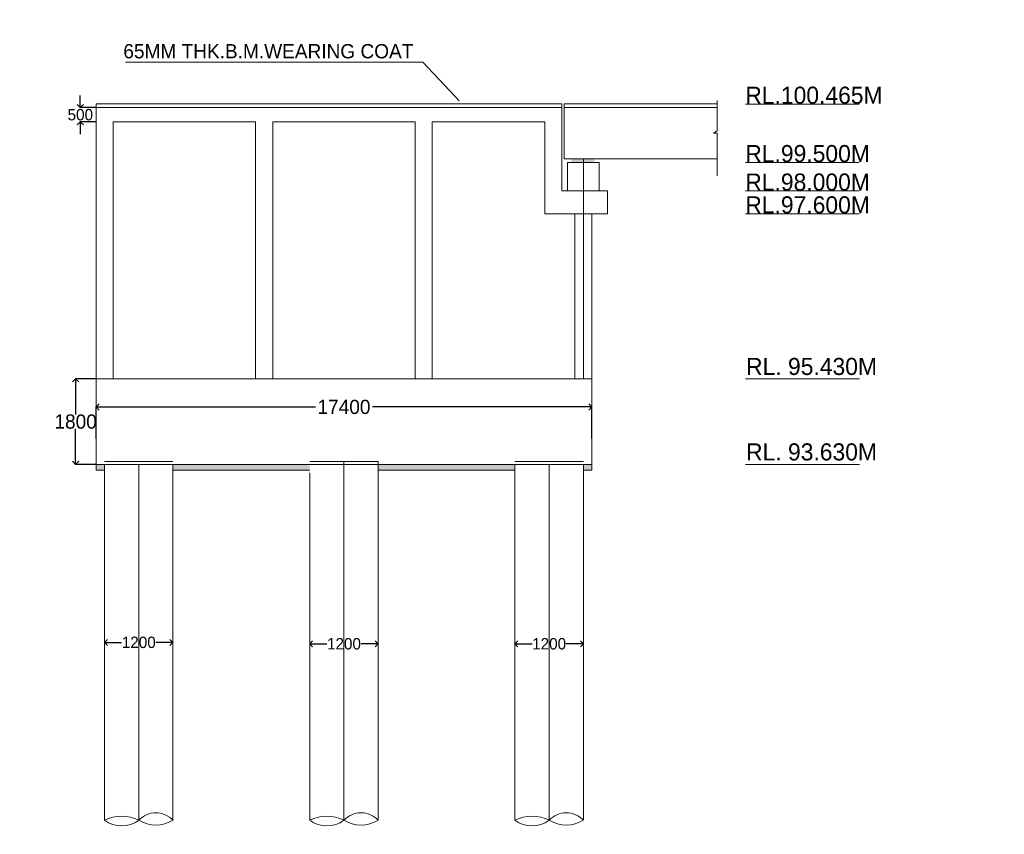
# Model space of a CAD drawing. Header units: millimetres. Extents: x -20950785 to 389010297, y -11535949 to 14056629.
# Tile 166 of 256: x 12031925 to 12066476, y -1250057 to -1221459. Entities that reach past the tile are written whole.
import ezdxf

# ---------------------------------------------------------------- set-up
doc = ezdxf.new("R2010")
doc.units = ezdxf.units.MM
doc.header["$LTSCALE"] = 60
doc.header["$MEASUREMENT"] = 0
doc.layers.add('TEXT', color=7, linetype='Continuous')
doc.styles.add('PDF Arial Bold', font='times.ttf')
doc.dimstyles.get("Standard").update_dxf_attribs({"dimtxt": 400, "dimasz": 215, "dimexe": 0.18, "dimexo": 0.0625, "dimgap": 0.09, "dimtad": 0, "dimtih": 1, "dimtoh": 1, "dimdec": 0, "dimzin": 4, "dimdsep": 46, "dimtxsty": 'Standard', "dimblk": 'OPEN90', "dimcen": 0, "dimadec": 0, "dimazin": 1, "dimtfac": 1, "dimtdec": 0, "dimtix": 1, "dimtofl": 0, "dimtmove": 0, "dimatfit": 3, "dimldrblk": 'OPEN30', "dimfxl": 1, "dimtolj": 1, "dimtzin": 0, "dimarcsym": 0})

# ---------------------------------------------------------------- blocks, each defined once
blk = doc.blocks.new('_Open90')
at = {"color": 0, "linetype": 'ByBlock', "lineweight": -2}
for p, q in [((0, 0), (-1, 0)), ((-0.5, 0.5), (0, 0)), ((0, 0), (-0.5, -0.5))]:
    blk.add_line(p, q, dxfattribs=at)
blk = doc.blocks.new('*D818')
at = {"color": 0, "linetype": 'Continuous', "lineweight": -2, "transparency": 16777216}
for p, q in [((12034604, -1234070), (12033887, -1234070)), ((12033887, -1234285), (12033887, -1235320)), ((12033887, -1236855), (12033887, -1235820)), ((12034604, -1237070), (12033887, -1237070))]:
    blk.add_line(p, q, dxfattribs=at)
at = {"layer": 'Defpoints', "color": 0, "linetype": 'Continuous', "lineweight": 9, "transparency": 16777216}
for p in [(12034604, -1234070), (12033887, -1237070), (12034604, -1237070)]:
    blk.add_point(p, dxfattribs=at)
at = {"color": 0, "linetype": 'Continuous', "lineweight": -2, "transparency": 16777216, "xscale": 215, "yscale": 215, "zscale": 215}
for p, rotation in [((12033887, -1234070), 90), ((12033887, -1237070), 270)]:
    blk.add_blockref('_Open90', p, dxfattribs=dict(at, rotation=rotation))
at = {"color": 0, "linetype": 'Continuous', "lineweight": 9, "transparency": 16777216, "insert": (12033887, -1235570), "char_height": 400, "attachment_point": 5}
blk.add_mtext('\\A1;{\\H1.25x;1800}', dxfattribs=at)
blk = doc.blocks.new('_Open30')
at = {"color": 0, "linetype": 'ByBlock', "lineweight": -2}
for p, q in [((-1, 0.27), (0, 0)), ((0, 0), (-1, -0.27)), ((0, 0), (-1, 0))]:
    blk.add_line(p, q, dxfattribs=at)
blk = doc.blocks.new('*D759')
at = {"color": 0, "linetype": 'Continuous', "lineweight": -2, "transparency": 16777216}
for p, q in [((12034604, -1236164), (12034604, -1235055)), ((12034819, -1235055), (12042303, -1235055)), ((12051789, -1235055), (12044304, -1235055)), ((12052004, -1236164), (12052004, -1235055))]:
    blk.add_line(p, q, dxfattribs=at)
at = {"layer": 'Defpoints', "color": 0, "linetype": 'Continuous', "lineweight": 9, "transparency": 16777216}
for p in [(12052004, -1235055), (12034604, -1236164), (12052004, -1236164)]:
    blk.add_point(p, dxfattribs=at)
at = {"color": 0, "linetype": 'Continuous', "lineweight": -2, "transparency": 16777216, "xscale": 215, "yscale": 215, "zscale": 215, "rotation": 180}
blk.add_blockref('_Open90', (12034604, -1235055), dxfattribs=at)
at = {"color": 0, "linetype": 'Continuous', "lineweight": -2, "transparency": 16777216, "xscale": 215, "yscale": 215, "zscale": 215}
blk.add_blockref('_Open90', (12052004, -1235055), dxfattribs=at)
at = {"color": 0, "linetype": 'Continuous', "lineweight": 9, "transparency": 16777216, "insert": (12043304, -1235055), "char_height": 400, "attachment_point": 5}
blk.add_mtext('\\A1;{\\H1.25x;17400}', dxfattribs=at)
blk = doc.blocks.new('*D822')
at = {"color": 0, "linetype": 'Continuous', "lineweight": -2, "ltscale": 20, "transparency": 16777216}
for p, q in [((12034052, -1224331), (12034052, -1224116)), ((12034604, -1224546), (12034051, -1224546)), ((12034604, -1225046), (12034051, -1225046)), ((12034052, -1225261), (12034052, -1225476))]:
    blk.add_line(p, q, dxfattribs=at)
at = {"layer": 'Defpoints', "color": 0, "linetype": 'Continuous', "lineweight": 9, "ltscale": 20, "transparency": 16777216}
for p in [(12034052, -1224546), (12034604, -1224546), (12034604, -1225046)]:
    blk.add_point(p, dxfattribs=at)
at = {"color": 0, "linetype": 'Continuous', "lineweight": -2, "ltscale": 20, "transparency": 16777216, "xscale": 215, "yscale": 215, "zscale": 215}
for p, rotation in [((12034052, -1224546), 270), ((12034052, -1225046), 90)]:
    blk.add_blockref('_Open90', p, dxfattribs=dict(at, rotation=rotation))
at = {"color": 0, "linetype": 'Continuous', "lineweight": 9, "ltscale": 20, "transparency": 16777216, "insert": (12034052, -1224796), "char_height": 400, "attachment_point": 5}
blk.add_mtext('\\A1;500', dxfattribs=at)
blk = doc.blocks.new('*D828')
at = {"color": 0, "linetype": 'Continuous', "lineweight": -2, "transparency": 16777216}
for p, q in [((12034904, -1243320), (12034904, -1243319)), ((12035119, -1243320), (12035503, -1243320)), ((12037089, -1243320), (12036704, -1243320)), ((12037304, -1243320), (12037304, -1243319))]:
    blk.add_line(p, q, dxfattribs=at)
at = {"layer": 'Defpoints', "color": 0, "linetype": 'Continuous', "lineweight": 9, "transparency": 16777216}
for p in [(12034904, -1243320), (12037304, -1243320), (12037304, -1243320)]:
    blk.add_point(p, dxfattribs=at)
at = {"color": 0, "linetype": 'Continuous', "lineweight": -2, "transparency": 16777216, "xscale": 215, "yscale": 215, "zscale": 215, "rotation": 180}
blk.add_blockref('_Open90', (12034904, -1243320), dxfattribs=at)
at = {"color": 0, "linetype": 'Continuous', "lineweight": -2, "transparency": 16777216, "xscale": 215, "yscale": 215, "zscale": 215}
blk.add_blockref('_Open90', (12037304, -1243320), dxfattribs=at)
at = {"color": 0, "linetype": 'Continuous', "lineweight": 9, "transparency": 16777216, "insert": (12036104, -1243320), "char_height": 400, "attachment_point": 5}
blk.add_mtext('\\A1;1200', dxfattribs=at)
blk = doc.blocks.new('*D792')
at = {"color": 0, "linetype": 'Continuous', "lineweight": -2, "transparency": 16777216}
for p, q in [((12042104, -1243370), (12042104, -1243369)), ((12042304, -1243370), (12042703, -1243370)), ((12044304, -1243370), (12043904, -1243370)), ((12044504, -1243370), (12044504, -1243369))]:
    blk.add_line(p, q, dxfattribs=at)
at = {"layer": 'Defpoints', "color": 0, "linetype": 'Continuous', "lineweight": 9, "transparency": 16777216}
for p in [(12042104, -1243370), (12044504, -1243370), (12044504, -1243370)]:
    blk.add_point(p, dxfattribs=at)
at = {"color": 0, "linetype": 'Continuous', "lineweight": -2, "transparency": 16777216, "xscale": 200, "yscale": 200, "zscale": 200, "rotation": 180}
blk.add_blockref('_Open90', (12042104, -1243370), dxfattribs=at)
at = {"color": 0, "linetype": 'Continuous', "lineweight": -2, "transparency": 16777216, "xscale": 200, "yscale": 200, "zscale": 200}
blk.add_blockref('_Open90', (12044504, -1243370), dxfattribs=at)
at = {"color": 0, "linetype": 'Continuous', "lineweight": 9, "transparency": 16777216, "insert": (12043304, -1243370), "char_height": 400, "attachment_point": 5}
blk.add_mtext('\\A1;1200', dxfattribs=at)
blk = doc.blocks.new('*D793')
at = {"color": 0, "linetype": 'Continuous', "lineweight": -2, "transparency": 16777216}
for p, q in [((12049304, -1243370), (12049304, -1243369)), ((12049504, -1243370), (12049903, -1243370)), ((12051504, -1243370), (12051104, -1243370)), ((12051704, -1243370), (12051704, -1243369))]:
    blk.add_line(p, q, dxfattribs=at)
at = {"layer": 'Defpoints', "color": 0, "linetype": 'Continuous', "lineweight": 9, "transparency": 16777216}
for p in [(12049304, -1243370), (12051704, -1243370), (12051704, -1243370)]:
    blk.add_point(p, dxfattribs=at)
at = {"color": 0, "linetype": 'Continuous', "lineweight": -2, "transparency": 16777216, "xscale": 200, "yscale": 200, "zscale": 200, "rotation": 180}
blk.add_blockref('_Open90', (12049304, -1243370), dxfattribs=at)
at = {"color": 0, "linetype": 'Continuous', "lineweight": -2, "transparency": 16777216, "xscale": 200, "yscale": 200, "zscale": 200}
blk.add_blockref('_Open90', (12051704, -1243370), dxfattribs=at)
at = {"color": 0, "linetype": 'Continuous', "lineweight": 9, "transparency": 16777216, "insert": (12050504, -1243370), "char_height": 400, "attachment_point": 5}
blk.add_mtext('\\A1;1200', dxfattribs=at)

msp = doc.modelspace()

# ---------------------------------------------------------------- hatches: boundary and pattern name
at = {"lineweight": 9, "ltscale": 20}
h = msp.add_hatch(dxfattribs=at)
h.set_pattern_fill('AR-CONC', color=256, scale=100)
h.set_pattern_definition([(50, (10157580.54, -1292098.4), (717.26018, -62.75213), [75, -825]), (355, (10157580.54, -1292098.4), (-138.75133, 752.19213), [60, -660]), (100.451444, (10157640.3, -1292103.65), (578.50885, 689.44), [63.7402, -701.1421]), (46.1842, (10157580.5, -1291898.4), (1067.24133, -165.51928), [112.5, -1237.5]), (96.635635, (10157669.5, -1291912.2), (934.66195, 974.1186), [95.61034, -1051.71376]), (351.184164, (10157580.5, -1291898.4), (934.66195, 974.1186), [90, -990]), (21, (10157680.54, -1291948.4), (596.90705, -402.61889), [75, -825]), (326, (10157680.54, -1291948.4), (243.31533, 725.15005), [60, -660]), (71.451445, (10157730.3, -1291982), (840.22238, 322.53115), [63.7402, -701.1421]), (37.5, (10157580.54, -1292098.43), (12.159855, 332.893854), [0, -652, 0, -670, 0, -662.5]), (7.5, (10157580.54, -1292098.43), (263.06954, 394.41171), [0, -382, 0, -637, 0, -252.5]), (327.5, (10157357.54, -1292098.43), (533.822436, -22.554872), [0, -250, 0, -780, 0, -1035]), (317.5, (10157257.54, -1292098.43), (583.18617, 100.10498), [0, -325, 0, -518, 0, -735])])
h.paths.add_polyline_path([(12012664.11, -1307965.78), (12010664.11, -1307965.78), (12010664.11, -1316215.78), (12012664.11, -1316215.78)])
h.paths.add_polyline_path([(12012685.05, -1328546.28), (12017314.17, -1328546.28), (12017314.17, -1327765.05), (12012685.05, -1327765.05)], flags=9)
h.paths.add_polyline_path([(12012685.05, -1324046.28), (12017314.17, -1324046.28), (12017314.17, -1323265.05), (12012685.05, -1323265.05)], flags=9)
h.paths.add_polyline_path([(12012684.55, -1316297.79), (12017314.67, -1316297.79), (12017314.67, -1315513.54), (12012684.55, -1315513.54)], flags=9)
h.paths.add_polyline_path([(12012684.55, -1308047.79), (12017314.67, -1308047.79), (12017314.67, -1307263.54), (12012684.55, -1307263.54)], flags=9)
h.paths.add_polyline_path([(12012685.05, -1298546.28), (12017314.17, -1298546.28), (12017314.17, -1297765.05), (12012685.05, -1297765.05)], flags=9)
h.paths.add_polyline_path([(12021595.04, -1326379.21), (12026206.02, -1326379.21), (12026206.02, -1324451.02), (12021595.04, -1324451.02)], flags=9)
h.paths.add_polyline_path([(12021815.09, -1303721.44), (12024063.08, -1303721.44), (12024063.08, -1302635.64), (12021815.09, -1302635.64)], flags=9)
h.paths.add_polyline_path([(12007512.65, -1333674.74), (12022051.16, -1333674.74), (12022051.16, -1331593.07), (12007512.65, -1331593.07)], flags=9)
h.paths.add_polyline_path([(12021451.29, -1321132.75), (12026084.44, -1321132.75), (12026084.44, -1318360.81), (12021451.29, -1318360.81)], flags=9)
h.paths.add_polyline_path([(12021120.07, -1312441.88), (12025775.71, -1312441.88), (12025775.71, -1311356.09), (12021120.07, -1311356.09)], flags=9)
h.paths.add_polyline_path([(12121606.44, -1257324.85), (12132415.1, -1257324.85), (12132415.1, -1255010.01), (12121606.44, -1255010.01)], flags=9)
h.paths.add_polyline_path([(12091026.86, -1162364.71), (12096279.18, -1162364.71), (12096279.18, -1161061.75), (12091026.86, -1161061.75)], flags=9)
h.paths.add_polyline_path([(12091110.75, -1160567.45), (12096363.07, -1160567.45), (12096363.07, -1159264.5), (12091110.75, -1159264.5)], flags=9)
h.paths.add_polyline_path([(12110126.39, -1161458.9), (12115668.83, -1161458.9), (12115668.83, -1160155.95), (12110126.39, -1160155.95)], flags=9)
h.paths.add_polyline_path([(12110049.65, -1159583.58), (12115592.09, -1159583.58), (12115592.09, -1158280.63), (12110049.65, -1158280.63)], flags=9)
h.paths.add_polyline_path([(12071754.67, -1161458.9), (12077297.11, -1161458.9), (12077297.11, -1160155.95), (12071754.67, -1160155.95)], flags=9)
h.paths.add_polyline_path([(12071677.93, -1159583.58), (12077220.38, -1159583.58), (12077220.38, -1158280.63), (12071677.93, -1158280.63)], flags=9)
h.paths.add_polyline_path([(12177761.12, -1321079.52), (12274462.86, -1321079.52), (12274462.86, -1312589.55), (12177761.12, -1312589.55)], flags=9)
h.paths.add_polyline_path([(12259631.47, -1340513.66), (12268765.79, -1340513.66), (12268765.79, -1336170.48), (12259631.47, -1336170.48)], flags=9)
h.paths.add_polyline_path([(12201787.25, -1331852.54), (12288569.01, -1331852.54), (12288569.01, -1324631.23), (12201787.25, -1324631.23)], flags=9)
h.paths.add_polyline_path([(12176514.25, -1340714.29), (12196585.06, -1340714.29), (12196585.06, -1336436.83), (12176514.25, -1336436.83)], flags=9)
h.paths.add_polyline_path([(12270336.56, -1311637), (12275805.47, -1311637), (12275805.47, -1308087.78), (12270336.56, -1308087.78)], flags=9)
h.paths.add_polyline_path([(12258559.43, -1346520.56), (12271232.84, -1346520.56), (12271232.84, -1342243.1), (12258559.43, -1342243.1)], flags=9)
h.paths.add_polyline_path([(12238216.72, -1311714.69), (12243277.95, -1311714.69), (12243277.95, -1308165.47), (12238216.72, -1308165.47)], flags=9)
h.paths.add_polyline_path([(12214593.55, -1311953.24), (12219926.97, -1311953.24), (12219926.97, -1308404.03), (12214593.55, -1308404.03)], flags=9)
h.paths.add_polyline_path([(12225295.53, -1340370.32), (12238054.2, -1340370.32), (12238054.2, -1336092.87), (12225295.53, -1336092.87)], flags=9)
h.paths.add_polyline_path([(12189833.66, -1311876.12), (12197554.4, -1311876.12), (12197554.4, -1308326.91), (12189833.66, -1308326.91)], flags=9)
h.paths.add_polyline_path([(12180394.43, -1328704.29), (12195206.57, -1328704.29), (12195206.57, -1324426.84), (12180394.43, -1324426.84)], flags=9)
h.paths.add_polyline_path([(12225057.41, -1346457.64), (12242003.94, -1346457.64), (12242003.94, -1342180.19), (12225057.41, -1342180.19)], flags=9)
h.paths.add_polyline_path([(12209328.47, -1289576.73), (12285374.25, -1289576.73), (12285374.25, -1163984.39), (12209328.47, -1163984.39)], flags=9)
h.paths.add_polyline_path([(12157432.7, -1251624.24), (12162685.02, -1251624.24), (12162685.02, -1250321.28), (12157432.7, -1250321.28)], flags=9)
h.paths.add_polyline_path([(12057183.35, -1237267.73), (12062725.8, -1237267.73), (12062725.8, -1235964.78), (12057183.35, -1235964.78)], flags=9)
h.paths.add_polyline_path([(12054834.37, -1261172.86), (12066191.05, -1261172.86), (12066191.05, -1258857.42), (12054834.37, -1258857.42)], flags=9)
h.paths.add_polyline_path([(12053486.18, -1270637.91), (12059613.88, -1270637.91), (12059613.88, -1269117.8), (12053486.18, -1269117.8)], flags=9)
h.paths.add_polyline_path([(12128205.24, -1259779.83), (12140029.76, -1259779.83), (12140029.76, -1257464.58), (12128205.24, -1257464.58)], flags=9)
h.paths.add_polyline_path([(12096956.73, -1224556.35), (12103696.52, -1224556.35), (12103696.52, -1223036.24), (12096956.73, -1223036.24)], flags=9)
h.paths.add_polyline_path([(12096956.73, -1226394.76), (12103084.43, -1226394.76), (12103084.43, -1224874.64), (12096956.73, -1224874.64)], flags=9)
h.paths.add_polyline_path([(12096956.73, -1227479.94), (12103084.43, -1227479.94), (12103084.43, -1225959.83), (12096956.73, -1225959.83)], flags=9)
h.paths.add_polyline_path([(12096879.65, -1228507.06), (12103007.35, -1228507.06), (12103007.35, -1226986.95), (12096879.65, -1226986.95)], flags=9)
h.paths.add_polyline_path([(12096879.65, -1234227.5), (12103007.35, -1234227.5), (12103007.35, -1232707.39), (12096879.65, -1232707.39)], flags=9)
h.paths.add_polyline_path([(12096899.42, -1237238.61), (12103027.12, -1237238.61), (12103027.12, -1235718.5), (12096899.42, -1235718.5)], flags=9)
h.paths.add_polyline_path([(12122066.07, -1236372.5), (12127318.39, -1236372.5), (12127318.39, -1235069.54), (12122066.07, -1235069.54)], flags=9)
h.paths.add_polyline_path([(12122066.07, -1235553.24), (12127318.39, -1235553.24), (12127318.39, -1234250.28), (12122066.07, -1234250.28)], flags=9)
h.paths.add_polyline_path([(12166315.03, -1235506.73), (12171567.34, -1235506.73), (12171567.34, -1234203.77), (12166315.03, -1234203.77)], flags=9)
h.paths.add_polyline_path([(12157432.7, -1248519.22), (12162685.02, -1248519.22), (12162685.02, -1247216.26), (12157432.7, -1247216.26)], flags=9)
h.paths.add_polyline_path([(12166298.29, -1228169.36), (12176137.44, -1228169.36), (12176137.44, -1226866.4), (12166298.29, -1226866.4)], flags=9)
h.paths.add_polyline_path([(12096916, -1223470.6), (12106755.15, -1223470.6), (12106755.15, -1222167.64), (12096916, -1222167.64)], flags=9)
h.paths.add_polyline_path([(12091816.82, -1229827.45), (12093415.88, -1229827.45), (12093415.88, -1228958.82), (12091816.82, -1228958.82)], flags=9)
h.paths.add_polyline_path([(12069616.82, -1229828.8), (12071215.88, -1229828.8), (12071215.88, -1228960.16), (12069616.82, -1228960.16)], flags=9)
h.paths.add_polyline_path([(12086932.73, -1229822.46), (12088531.79, -1229822.46), (12088531.79, -1228953.82), (12086932.73, -1228953.82)], flags=9)
h.paths.add_polyline_path([(12080732.73, -1229805.95), (12082331.79, -1229805.95), (12082331.79, -1228937.32), (12080732.73, -1228937.32)], flags=9)
h.paths.add_polyline_path([(12074731.76, -1229822.46), (12076330.82, -1229822.46), (12076330.82, -1228953.82), (12074731.76, -1228953.82)], flags=9)
h.paths.add_polyline_path([(12075690.97, -1223088.02), (12089152.62, -1223088.02), (12089152.62, -1221885.07), (12075690.97, -1221885.07)], flags=9)
h.paths.add_polyline_path([(12035390.86, -1223095.42), (12046692.24, -1223095.42), (12046692.24, -1222009.62), (12035390.86, -1222009.62)], flags=9)
h.paths.add_polyline_path([(12057156.8, -1228594.34), (12062409.11, -1228594.34), (12062409.11, -1227291.38), (12057156.8, -1227291.38)], flags=9)
h.paths.add_polyline_path([(12057156.8, -1227795.95), (12062409.11, -1227795.95), (12062409.11, -1226492.99), (12057156.8, -1226492.99)], flags=9)
h.paths.add_polyline_path([(12057156.8, -1226794.34), (12062409.11, -1226794.34), (12062409.11, -1225491.38), (12057156.8, -1225491.38)], flags=9)
h.paths.add_polyline_path([(12057156.8, -1224745.11), (12062933.76, -1224745.11), (12062933.76, -1223442.16), (12057156.8, -1223442.16)], flags=9)
h.paths.add_polyline_path([(12057183.35, -1234267.73), (12062725.8, -1234267.73), (12062725.8, -1232964.78), (12057183.35, -1232964.78)], flags=9)
h.paths.add_polyline_path([(12021984.97, -1257219.89), (12023546.59, -1257219.89), (12023546.59, -1256134.1), (12021984.97, -1256134.1)], flags=9)
h.paths.add_polyline_path([(12020199.47, -1257194.97), (12021761.08, -1257194.97), (12021761.08, -1256109.17), (12020199.47, -1256109.17)], flags=9)
h.paths.add_polyline_path([(12016105.02, -1285392.48), (12017978.97, -1285392.48), (12017978.97, -1284089.53), (12016105.02, -1284089.53)], flags=9)
h.paths.add_polyline_path([(12010542.3, -1285342.34), (12012416.24, -1285342.34), (12012416.24, -1284039.39), (12010542.3, -1284039.39)], flags=9)
h.paths.add_polyline_path([(12004874.68, -1285404.48), (12006748.62, -1285404.48), (12006748.62, -1284101.53), (12004874.68, -1284101.53)], flags=9)
h.paths.add_polyline_path([(12121996.12, -1227954.8), (12130193.64, -1227954.8), (12130193.64, -1225639.76), (12121996.12, -1225639.76)], flags=9)
h.paths.add_polyline_path([(12127774.78, -1253229.93), (12138492.38, -1253229.93), (12138492.38, -1252292.46), (12127774.78, -1252292.46)], flags=9)
h.paths.add_polyline_path([(12129917.44, -1252439.87), (12135485.47, -1252439.87), (12135485.47, -1251503), (12129917.44, -1251503)], flags=9)
h.paths.add_polyline_path([(12094085.6, -1243885.45), (12104894.26, -1243885.45), (12104894.26, -1241570.61), (12094085.6, -1241570.61)], flags=9)
h.paths.add_polyline_path([(12131050.28, -1268755.33), (12137573.52, -1268755.33), (12137573.52, -1267817.86), (12131050.28, -1267817.86)], flags=9)
h.paths.add_polyline_path([(12091717.16, -1270537.91), (12097844.86, -1270537.91), (12097844.86, -1269017.8), (12091717.16, -1269017.8)], flags=9)
h.paths.add_polyline_path([(12122072.59, -1273763.16), (12128214.87, -1273763.16), (12128214.87, -1272669.44), (12122072.59, -1272669.44)], flags=9)
h.paths.add_polyline_path([(12158378, -1273555.44), (12163630.32, -1273555.44), (12163630.32, -1272252.49), (12158378, -1272252.49)], flags=9)
h.paths.add_polyline_path([(12146911.17, -1294356.56), (12157562.43, -1294356.56), (12157562.43, -1292076.39), (12146911.17, -1292076.39)], flags=9)
h.paths.add_polyline_path([(12110894.79, -1294436.32), (12121546.05, -1294436.32), (12121546.05, -1292156.15), (12110894.79, -1292156.15)], flags=9)
h.paths.add_polyline_path([(12008137.99, -1290427.44), (12021957.65, -1290427.44), (12021957.65, -1288364.43), (12008137.99, -1288364.43)], flags=9)
h.paths.add_polyline_path([(12073788, -1300939.43), (12089062.36, -1300939.43), (12089062.36, -1298659.25), (12073788, -1298659.25)], flags=9)
h.paths.add_polyline_path([(12166315.03, -1229112.94), (12172091.99, -1229112.94), (12172091.99, -1227809.98), (12166315.03, -1227809.98)], flags=9)
h.paths.add_polyline_path([(12166315.03, -1236456.78), (12171567.34, -1236456.78), (12171567.34, -1235153.83), (12166315.03, -1235153.83)], flags=9)
h.paths.add_polyline_path([(12166315.03, -1233455.78), (12171567.34, -1233455.78), (12171567.34, -1232152.83), (12166315.03, -1232152.83)], flags=9)
h.paths.add_polyline_path([(12166315.03, -1232054.17), (12171567.34, -1232054.17), (12171567.34, -1230751.22), (12166315.03, -1230751.22)], flags=9)
h.paths.add_polyline_path([(12166315.03, -1231054.17), (12171567.34, -1231054.17), (12171567.34, -1229751.22), (12166315.03, -1229751.22)], flags=9)
h.paths.add_polyline_path([(12121258.71, -1251667.62), (12126523.52, -1251667.62), (12126523.52, -1250730.15), (12121258.71, -1250730.15)], flags=9)
h.paths.add_polyline_path([(12121368.34, -1248736.57), (12126620.65, -1248736.57), (12126620.65, -1247433.61), (12121368.34, -1247433.61)], flags=9)
h.paths.add_polyline_path([(12122066.07, -1233069.52), (12127318.39, -1233069.52), (12127318.39, -1231766.56), (12122066.07, -1231766.56)], flags=9)
h.paths.add_polyline_path([(12122066.07, -1231081.33), (12127318.39, -1231081.33), (12127318.39, -1229778.38), (12122066.07, -1229778.38)], flags=9)
h.paths.add_polyline_path([(12122066.07, -1230081.33), (12127318.39, -1230081.33), (12127318.39, -1228778.38), (12122066.07, -1228778.38)], flags=9)
h.paths.add_polyline_path([(12143043.02, -1227365.28), (12150066.73, -1227365.28), (12150066.73, -1226062.32), (12143043.02, -1226062.32)], flags=9)
h.paths.add_polyline_path([(12152130.23, -1227299.57), (12160081.54, -1227299.57), (12160081.54, -1225996.62), (12152130.23, -1225996.62)], flags=9)
h.paths.add_polyline_path([(12148559.5, -1228893.72), (12151110.51, -1228960.49), (12151138.92, -1227875.06), (12148587.91, -1227808.29)], flags=9)
h.paths.add_polyline_path([(12153025.69, -1228837.54), (12162660.57, -1229089.71), (12162688.97, -1228004.29), (12153054.09, -1227752.11)], flags=9)
h.paths.add_polyline_path([(12044000.33, -1224405.69), (12044001.16, -1224405.69), (12044001.16, -1224405.26), (12044000.33, -1224405.26)], flags=9)
h.paths.add_polyline_path([(12138826.58, -1146872.8), (12150027.89, -1146872.8), (12150027.89, -1144266.81), (12138826.58, -1144266.81)], flags=9)
h.paths.add_polyline_path([(12028445.87, -1147131.73), (12045102.57, -1147131.73), (12045102.57, -1144525.73), (12028445.87, -1144525.73)], flags=9)
h.paths.add_polyline_path([(12092007.15, -1157766.24), (12100029.41, -1157766.24), (12100029.41, -1156246.13), (12092007.15, -1156246.13)], flags=9)
h.paths.add_polyline_path([(12087324.75, -1156707.19), (12096304.16, -1156707.19), (12096304.16, -1155187.08), (12087324.75, -1155187.08)], flags=9)
h.paths.add_polyline_path([(12084617.66, -1154204.9), (12107890.66, -1154204.9), (12107890.66, -1152033.31), (12084617.66, -1152033.31)], flags=9)
h.paths.add_polyline_path([(12178165.5, -1194209.77), (12198480.39, -1194209.77), (12198480.39, -1191007), (12178165.5, -1191007)], flags=9)
h.paths.add_polyline_path([(12182449.75, -1211994.19), (12194764.99, -1211994.19), (12194764.99, -1206291.41), (12182449.75, -1206291.41)], flags=9)
h.paths.add_polyline_path([(12182353.33, -1201405.96), (12195097.92, -1201405.96), (12195097.92, -1198203.18), (12182353.33, -1198203.18)], flags=9)
h.paths.add_polyline_path([(12118277.4, -1191204.38), (12121487.04, -1191204.38), (12121487.04, -1187946.99), (12118277.4, -1187946.99)], flags=9)
h.paths.add_polyline_path([(12124995.62, -1186267.37), (12131123.33, -1186267.37), (12131123.33, -1184747.26), (12124995.62, -1184747.26)], flags=9)
h.paths.add_polyline_path([(12065587.4, -1191204.38), (12068797.04, -1191204.38), (12068797.04, -1187946.99), (12065587.4, -1187946.99)], flags=9)
h.paths.add_polyline_path([(12071929.81, -1186304.64), (12078057.51, -1186304.64), (12078057.51, -1184784.52), (12071929.81, -1184784.52)], flags=9)
h.paths.add_polyline_path([(12103444.68, -1187386.49), (12109572.38, -1187386.49), (12109572.38, -1185866.37), (12103444.68, -1185866.37)], flags=9)
h.paths.add_polyline_path([(12099738.43, -1192460.83), (12102631.85, -1192460.83), (12102631.85, -1189353.44), (12099738.43, -1189353.44)], flags=9)
h.paths.add_polyline_path([(12088444.68, -1187386.49), (12094572.38, -1187386.49), (12094572.38, -1185866.37), (12088444.68, -1185866.37)], flags=9)
h.paths.add_polyline_path([(12084738.43, -1192460.83), (12087631.85, -1192460.83), (12087631.85, -1189353.44), (12084738.43, -1189353.44)], flags=9)
h.paths.add_polyline_path([(12117719.79, -1203262.12), (12117719.79, -1196421.27), (12114517.01, -1196421.27), (12114517.01, -1203262.12)], flags=9)
h.paths.add_polyline_path([(12117719.79, -1212731.65), (12117719.79, -1206998.24), (12114517.01, -1206998.24), (12114517.01, -1212731.65)], flags=9)
h.paths.add_polyline_path([(12102719.79, -1203262.12), (12102719.79, -1196421.27), (12099517.01, -1196421.27), (12099517.01, -1203262.12)], flags=9)
h.paths.add_polyline_path([(12102719.79, -1212705.7), (12102719.79, -1206972.28), (12099517.01, -1206972.28), (12099517.01, -1212705.7)], flags=9)
h.paths.add_polyline_path([(12087719.79, -1203262.12), (12087719.79, -1196421.27), (12084517.01, -1196421.27), (12084517.01, -1203262.12)], flags=9)
h.paths.add_polyline_path([(12087719.79, -1212717.6), (12087719.79, -1206984.18), (12084517.01, -1206984.18), (12084517.01, -1212717.6)], flags=9)
h.paths.add_polyline_path([(12072719.79, -1203262.12), (12072719.79, -1196421.27), (12069517.01, -1196421.27), (12069517.01, -1203262.12)], flags=9)
h.paths.add_polyline_path([(12072719.79, -1212681.91), (12072719.79, -1206948.49), (12069517.01, -1206948.49), (12069517.01, -1212681.91)], flags=9)
h.paths.add_polyline_path([(12170219.79, -1203262.12), (12170219.79, -1196421.27), (12167017.01, -1196421.27), (12167017.01, -1203262.12)], flags=9)
h.paths.add_polyline_path([(12170219.79, -1213348.09), (12170219.79, -1206507.25), (12167017.01, -1206507.25), (12167017.01, -1213348.09)], flags=9)
h.paths.add_polyline_path([(12160219.79, -1203228.59), (12160219.79, -1196387.75), (12157017.01, -1196387.75), (12157017.01, -1203228.59)], flags=9)
h.paths.add_polyline_path([(12160219.79, -1213348.09), (12160219.79, -1206507.25), (12157017.01, -1206507.25), (12157017.01, -1213348.09)], flags=9)
h.paths.add_polyline_path([(11998165.5, -1194209.77), (12018480.39, -1194209.77), (12018480.39, -1191007), (11998165.5, -1191007)], flags=9)
h.paths.add_polyline_path([(12002449.75, -1211994.19), (12014764.99, -1211994.19), (12014764.99, -1206291.41), (12002449.75, -1206291.41)], flags=9)
h.paths.add_polyline_path([(12002353.33, -1201405.96), (12015097.92, -1201405.96), (12015097.92, -1198203.18), (12002353.33, -1198203.18)], flags=9)
h.paths.add_polyline_path([(12150219.79, -1203262.12), (12150219.79, -1196421.27), (12147017.01, -1196421.27), (12147017.01, -1203262.12)], flags=9)
h.paths.add_polyline_path([(12150219.79, -1213348.09), (12150219.79, -1206507.25), (12147017.01, -1206507.25), (12147017.01, -1213348.09)], flags=9)
h.paths.add_polyline_path([(12140219.79, -1203262.12), (12140219.79, -1196421.27), (12137017.01, -1196421.27), (12137017.01, -1203262.12)], flags=9)
h.paths.add_polyline_path([(12140219.79, -1213348.09), (12140219.79, -1206507.25), (12137017.01, -1206507.25), (12137017.01, -1213348.09)], flags=9)
h.paths.add_polyline_path([(12130219.79, -1203262.12), (12130219.79, -1196421.27), (12127017.01, -1196421.27), (12127017.01, -1203262.12)], flags=9)
h.paths.add_polyline_path([(12130219.79, -1213348.09), (12130219.79, -1206507.25), (12127017.01, -1206507.25), (12127017.01, -1213348.09)], flags=9)
h.paths.add_polyline_path([(12120219.79, -1203262.12), (12120219.79, -1196421.27), (12117017.01, -1196421.27), (12117017.01, -1203262.12)], flags=9)
h.paths.add_polyline_path([(12120219.79, -1212708.4), (12120219.79, -1206974.99), (12117017.01, -1206974.99), (12117017.01, -1212708.4)], flags=9)
h.paths.add_polyline_path([(12110219.79, -1203262.12), (12110219.79, -1196421.27), (12107017.01, -1196421.27), (12107017.01, -1203262.12)], flags=9)
h.paths.add_polyline_path([(12110219.79, -1212731.65), (12110219.79, -1206998.24), (12107017.01, -1206998.24), (12107017.01, -1212731.65)], flags=9)
h.paths.add_polyline_path([(12100219.79, -1203262.12), (12100219.79, -1196421.27), (12097017.01, -1196421.27), (12097017.01, -1203262.12)], flags=9)
h.paths.add_polyline_path([(12100219.79, -1212705.7), (12100219.79, -1206972.28), (12097017.01, -1206972.28), (12097017.01, -1212705.7)], flags=9)
h.paths.add_polyline_path([(12090219.79, -1203262.12), (12090219.79, -1196421.27), (12087017.01, -1196421.27), (12087017.01, -1203262.12)], flags=9)
h.paths.add_polyline_path([(12090219.79, -1212712.19), (12090219.79, -1206978.77), (12087017.01, -1206978.77), (12087017.01, -1212712.19)], flags=9)
h.paths.add_polyline_path([(12080219.79, -1203262.12), (12080219.79, -1196421.27), (12077017.01, -1196421.27), (12077017.01, -1203262.12)], flags=9)
h.paths.add_polyline_path([(12080219.79, -1212717.6), (12080219.79, -1206984.18), (12077017.01, -1206984.18), (12077017.01, -1212717.6)], flags=9)
h.paths.add_polyline_path([(12070219.79, -1203262.12), (12070219.79, -1196421.27), (12067017.01, -1196421.27), (12067017.01, -1203262.12)], flags=9)
h.paths.add_polyline_path([(12070219.79, -1212681.91), (12070219.79, -1206948.49), (12067017.01, -1206948.49), (12067017.01, -1212681.91)], flags=9)
h.paths.add_polyline_path([(12060219.79, -1203262.12), (12060219.79, -1196421.27), (12057017.01, -1196421.27), (12057017.01, -1203262.12)], flags=9)
h.paths.add_polyline_path([(12060219.79, -1212709.48), (12060219.79, -1206976.07), (12057017.01, -1206976.07), (12057017.01, -1212709.48)], flags=9)
h.paths.add_polyline_path([(12050219.79, -1203262.12), (12050219.79, -1196421.27), (12047017.01, -1196421.27), (12047017.01, -1203262.12)], flags=9)
h.paths.add_polyline_path([(12050219.79, -1212688.4), (12050219.79, -1206954.98), (12047017.01, -1206954.98), (12047017.01, -1212688.4)], flags=9)
h.paths.add_polyline_path([(12040219.79, -1203262.12), (12040219.79, -1196421.27), (12037017.01, -1196421.27), (12037017.01, -1203262.12)], flags=9)
h.paths.add_polyline_path([(12040219.79, -1212794.38), (12040219.79, -1207060.96), (12037017.01, -1207060.96), (12037017.01, -1212794.38)], flags=9)
h.paths.add_polyline_path([(12030219.79, -1203262.12), (12030219.79, -1196421.27), (12027017.01, -1196421.27), (12027017.01, -1203262.12)], flags=9)
h.paths.add_polyline_path([(12030219.79, -1212704.62), (12030219.79, -1206971.2), (12027017.01, -1206971.2), (12027017.01, -1212704.62)], flags=9)
at = {"linetype": 'Continuous', "lineweight": 9}
msp.add_hatch(color=7, dxfattribs=at).paths.add_polyline_path([(12052087.35, -1226354.64), (12051287.35, -1226354.64), (12051287.35, -1226474.64), (12052087.35, -1226474.64)])
h = msp.add_hatch(dxfattribs=at)
h.set_pattern_fill('AR-CONC', scale=50, style=0)
h.set_pattern_definition([(50, (12014559.53, -1325175.96), (358.6301, -31.3761), [37.5, -412.5]), (355, (12014559.53, -1325175.96), (-69.3757, 376.096), [30, -330]), (100.4514, (12014589.4, -1325178.58), (289.2547, 344.7198), [31.8701, -350.571]), (46.1842, (12014559.53, -1325075.96), (533.6205, -82.7595), [56.25, -618.75]), (96.6356, (12014604, -1325082.86), (467.3314, 487.059), [47.805, -525.8565]), (351.1842, (12014559.5, -1325075.96), (467.331, 487.0593), [45, -495]), (21, (12014609.53, -1325100.96), (298.4535, -201.3094), [37.5, -412.5]), (326, (12014609.53, -1325100.96), (121.6577, 362.575), [30, -330]), (71.4514, (12014634.4, -1325117.74), (420.1113, 161.2652), [31.8701, -350.571]), (37.5, (12014559.53, -1325175.96), (6.07993, 166.44693), [0, -326, 0, -335, 0, -331.25]), (7.5, (12014559.53, -1325175.96), (131.53477, 197.20586), [0, -191, 0, -318.5, 0, -126.25]), (327.5, (12014448.03, -1325175.96), (266.91122, -11.27744), [0, -125, 0, -390, 0, -517.5]), (317.5, (12014398.03, -1325175.96), (291.5931, 50.0525), [0, -162.5, 0, -259, 0, -367.5])])
h.paths.add_polyline_path([(12042103.58, -1237069.91), (12037303.58, -1237069.91), (12037303.58, -1237269.91), (12042103.58, -1237269.91)])
h.paths.add_polyline_path([(12034903.58, -1237069.91), (12034603.58, -1237069.91), (12034603.58, -1237269.91), (12034903.58, -1237269.91)])
h.paths.add_polyline_path([(12049303.58, -1237069.91), (12044503.58, -1237069.91), (12044503.58, -1237269.91), (12049303.58, -1237269.91)])
h.paths.add_polyline_path([(12052003.58, -1237069.91), (12051703.58, -1237069.91), (12051703.58, -1237269.91), (12052003.58, -1237269.91)])

# ---------------------------------------------------------------- linework, layer by layer
at = {"color": 7, "linetype": 'Continuous', "lineweight": 9}
for p, q in [((12046069.57, -1222955.3), (12035641.05, -1222955.3)), ((12047208.1, -1224158.11), (12046069.57, -1222955.3)), ((12050953.58, -1224416.26), (12034603.58, -1224416.26)), ((12034603.58, -1224416.26), (12034603.58, -1224539.91)), ((12047208.1, -1224158.11), (12047349.33, -1224307.32)), ((12050953.58, -1224546.26), (12050953.58, -1224416.26)), ((12051033.58, -1224416.26), (12056403, -1224416.26)), ((12051033.58, -1224546.26), (12051033.58, -1224416.26)), ((12056403, -1224546.26), (12056403, -1224297.03)), ((12056403, -1224297.03), (12056403, -1225362.95)), ((12057389.47, -1224420.69), (12060066.69, -1224420.69)), ((12057389.47, -1224420.69), (12060066.69, -1224420.69)), ((12057389.47, -1224420.69), (12061378.48, -1224420.69)), ((12034603.58, -1224539.91), (12034603.58, -1234069.91)), ((12034603.58, -1234069.91), (12034603.58, -1224539.91)), ((12050353.58, -1224546.26), (12034603.58, -1224546.26)), ((12050953.58, -1224546.26), (12050353.58, -1224546.26)), ((12050953.58, -1227469.91), (12050953.58, -1224539.91)), ((12051033.58, -1226346.26), (12051033.58, -1224546.26)), ((12051033.58, -1224546.26), (12056403, -1224546.26)), ((12040203.58, -1225046.26), (12035203.58, -1225046.26)), ((12035203.58, -1234069.91), (12035203.58, -1225046.26)), ((12035203.58, -1227169.91), (12035203.58, -1225146.26)), ((12040203.58, -1234069.91), (12040203.58, -1225046.26)), ((12045803.58, -1225046.26), (12040803.58, -1225046.26)), ((12040803.58, -1234069.91), (12040803.58, -1225046.26)), ((12045803.58, -1234069.91), (12045803.58, -1225046.26)), ((12050353.58, -1225046.26), (12046403.58, -1225046.26)), ((12046403.58, -1234069.91), (12046403.58, -1225046.26)), ((12050353.58, -1227469.91), (12050353.58, -1225046.26)), ((12056403, -1225362.95), (12056273.03, -1225437.58)), ((12056273.03, -1225437.58), (12056403, -1225437.58)), ((12056403, -1225437.58), (12056403, -1226940.31)), ((12056403, -1226346.26), (12051033.58, -1226346.26)), ((12052253.58, -1226469.91), (12051153.58, -1226469.91)), ((12051153.58, -1226469.91), (12051153.58, -1227469.91)), ((12051153.58, -1226469.91), (12052253.58, -1226469.91)), ((12052253.58, -1227469.91), (12052253.58, -1226469.91)), ((12057389.47, -1226469.91), (12060066.69, -1226469.91)), ((12057389.47, -1226469.91), (12060066.69, -1226469.91)), ((12057389.47, -1226469.91), (12061378.48, -1226469.91)), ((12050353.58, -1227469.91), (12050353.58, -1228269.91)), ((12051153.58, -1227469.91), (12050953.58, -1227469.91)), ((12051003.58, -1227469.91), (12051703.58, -1227469.91)), ((12051703.58, -1227469.91), (12052553.58, -1227469.91)), ((12052553.58, -1227469.91), (12052553.58, -1228269.91)), ((12057389.47, -1227469.91), (12061378.48, -1227469.91)), ((12035203.58, -1234069.91), (12035203.58, -1227769.91)), ((12052553.58, -1228269.91), (12050353.58, -1228269.91)), ((12051403.58, -1234069.91), (12051403.58, -1228269.91)), ((12052003.58, -1234069.91), (12052003.58, -1228269.91)), ((12052003.58, -1234069.91), (12052003.58, -1228269.91)), ((12057389.47, -1228269.91), (12061378.48, -1228269.91)), ((12034603.58, -1234069.91), (12035203.58, -1234069.91)), ((12052003.58, -1234069.91), (12034603.58, -1234069.91)), ((12052003.58, -1234069.91), (12034603.58, -1234069.91)), ((12034603.58, -1237269.91), (12034603.58, -1234069.91)), ((12039603.58, -1234069.91), (12040203.58, -1234069.91)), ((12044603.58, -1234069.91), (12045203.58, -1234069.91)), ((12049603.58, -1234069.91), (12050203.58, -1234069.91)), ((12051403.58, -1234069.91), (12052003.58, -1234069.91)), ((12052003.58, -1234069.91), (12052003.58, -1237269.91)), ((12057389.47, -1234069.91), (12061392.16, -1234069.91)), ((12052003.58, -1237069.91), (12034603.58, -1237069.91)), ((12034603.58, -1237193.71), (12034603.58, -1237269.91)), ((12037303.58, -1236969.91), (12034903.58, -1236969.91)), ((12034903.58, -1249569.29), (12034903.58, -1237069.91)), ((12037303.58, -1249569.29), (12037303.58, -1237069.91)), ((12044503.58, -1236969.91), (12042103.58, -1236969.91)), ((12044503.58, -1236969.91), (12044503.58, -1237189.95)), ((12044503.58, -1249534.33), (12044503.58, -1237069.91)), ((12051703.58, -1236969.91), (12049303.58, -1236969.91)), ((12049303.58, -1249550.98), (12049303.58, -1237069.91)), ((12051703.58, -1249550.98), (12051703.58, -1237069.91)), ((12057389.47, -1237069.91), (12061392.16, -1237069.91)), ((12034903.58, -1237269.91), (12034603.58, -1237269.91)), ((12042103.58, -1237269.91), (12037303.58, -1237269.91)), ((12049303.58, -1237269.91), (12044503.58, -1237269.91)), ((12052003.58, -1237269.91), (12051703.58, -1237269.91)), ((12043303.58, -1246969.91), (12043303.58, -1244569.91))]:
    msp.add_line(p, q, dxfattribs=at)
at = {"color": 7, "linetype": 'Continuous', "lineweight": 9, "ltscale": 20}
msp.add_line((12042103.58, -1249560.14), (12042103.58, -1237369.91), dxfattribs=at)
at = {"color": 7, "linetype": 'Continuous', "lineweight": 9}
for centre, radius, start, end in [((12036703.58, -1250125.52), 824.41, 43.298588, 136.701412), ((12043903.58, -1250125.52), 824.41, 43.298588, 136.701412), ((12051103.58, -1250125.52), 824.41, 43.298588, 136.701412), ((12035503.58, -1250816.41), 1392.2, 64.470759, 115.529241), ((12035503.58, -1248781.09), 983.31, 232.39741, 307.60259), ((12036703.58, -1248610.34), 1123.43, 237.718709, 302.281291), ((12042703.58, -1250816.41), 1392.2, 64.470759, 115.529241), ((12042703.58, -1248781.09), 983.31, 232.39741, 307.60259), ((12043903.58, -1248610.34), 1123.43, 237.718709, 302.281291), ((12049903.58, -1250816.41), 1392.2, 64.470759, 115.529241), ((12049903.58, -1248781.09), 983.31, 232.39741, 307.60259), ((12051103.58, -1248610.34), 1123.43, 237.718709, 302.281291)]:
    msp.add_arc(centre, radius, start, end, dxfattribs=at)
at = {"layer": 'TEXT', "color": 7, "linetype": 'Continuous', "lineweight": 9, "ltscale": 1000}
for p, q in [((12051703.58, -1234069.91), (12051703.58, -1226346.26)), ((12036103.58, -1249560.14), (12036103.58, -1237095.71)), ((12043303.58, -1249534.33), (12043303.58, -1236969.91)), ((12043303.58, -1249560.14), (12043303.58, -1237069.91)), ((12043303.58, -1249534.33), (12043303.58, -1237169.91)), ((12050503.58, -1249560.14), (12050503.58, -1237095.71))]:
    msp.add_line(p, q, dxfattribs=at)

# ---------------------------------------------------------------- texts
at = {"color": 7, "linetype": 'Continuous', "lineweight": 9, "ltscale": 2, "char_height": 900, "attachment_point": 1, "rotation": 90, "style": 'PDF Arial Bold'}
for insert in [(12044267.37, -1575885.51), (12061267.37, -1578885.51), (12061495.74, -1621654.51), (12044495.74, -1623654.51)]:
    msp.add_mtext_dynamic_manual_height_columns('\\pi1240.70522,t5740.70522;Moderately \\P\\pi690.45288,t5190.45288;Stronge Rock', width=8577.0125, gutter_width=1, heights=[0], dxfattribs=dict(at, insert=insert))
at = {"color": 7, "linetype": 'Continuous', "lineweight": 9, "attachment_point": 1}
for s, insert, char_height, width in [('65MM THK.B.M.WEARING COAT ', (12035561.87, -1222315.62), 500, 13924.211), ('RL.100.465M', (12057387.39, -1223809.75), 600, 3864.4837), ('RL.99.500M', (12057387.39, -1225858.98), 600, 3864.4837), ('RL.98.000M', (12057387.39, -1226858.98), 600, 3864.4837), ('RL.97.600M', (12057387.39, -1227658.98), 600, 5636.8456), ('RL. 95.430M', (12057413.94, -1233331.97), 600, 5747.786), ('RL. 93.630M', (12057413.94, -1236331.97), 600, 5747.786)]:
    msp.add_mtext(s, dxfattribs=dict(at, insert=insert, char_height=char_height, width=width))

# ---------------------------------------------------------------- dimensions: what is measured, and where the dimension line sits
at = {"color": 7, "linetype": 'Continuous', "lineweight": 9, "ltscale": 20}
dim = msp.add_linear_dim(base=(12034051.63, -1224546.26), p1=(12034603.58, -1225046.26), p2=(12034603.58, -1224546.26), angle=90, dimstyle='Standard', dxfattribs=at)
dim.commit()
dim.dimension.update_dxf_attribs({"geometry": '*D822', "text_midpoint": (12034051.63, -1224796.26)})
at = {"color": 7, "linetype": 'Continuous', "lineweight": 9}
dim = msp.add_linear_dim(base=(12033886.94, -1237069.91), p1=(12034603.58, -1234069.91), p2=(12034603.58, -1237069.91), angle=90, text='{\\H1.25x;1800}', dimstyle='Standard', dxfattribs=at)
dim.commit()
dim.dimension.update_dxf_attribs({"geometry": '*D818', "text_midpoint": (12033886.94, -1235569.91)})
for base, p1, p2, text, picture, middle in [((12052003.58, -1235055.33), (12034603.58, -1236163.57), (12052003.58, -1236163.57), '{\\H1.25x;<>}', '*D759', (12043303.58, -1235055.33)), ((12037303.58, -1243319.6), (12034903.58, -1243319.6), (12037303.58, -1243319.6), '1200', '*D828', (12036103.58, -1243319.6))]:
    dim = msp.add_linear_dim(base=base, p1=p1, p2=p2, text=text, dimstyle='Standard', dxfattribs=at)
    dim.commit()
    dim.dimension.update_dxf_attribs({"geometry": picture, "text_midpoint": middle})
for base, p1, p2, picture, middle in [((12044503.58, -1243369.6), (12042103.58, -1243369.6), (12044503.58, -1243369.6), '*D792', (12043303.58, -1243369.6)), ((12051703.58, -1243369.6), (12049303.58, -1243369.6), (12051703.58, -1243369.6), '*D793', (12050503.58, -1243369.6))]:
    dim = msp.add_linear_dim(base=base, p1=p1, p2=p2, text='1200', dimstyle='Standard', override={"dimasz": 200}, dxfattribs=at)
    dim.commit()
    dim.dimension.update_dxf_attribs({"geometry": picture, "text_midpoint": middle})

doc.saveas('drawing.dxf')
